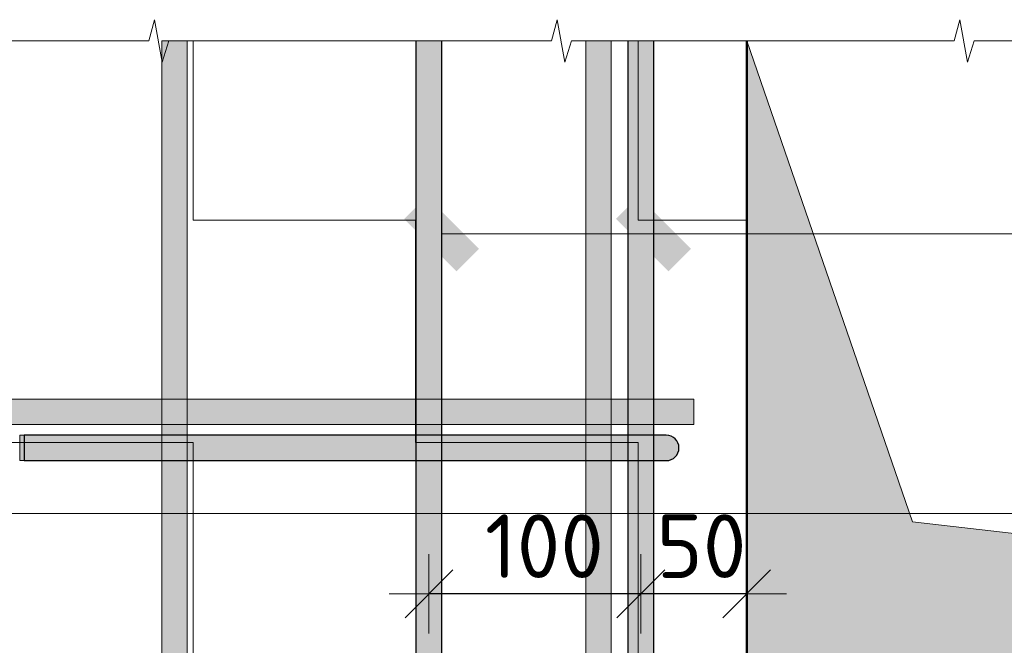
# Model space of a CAD drawing. Header units: metres. Extents: x -38 to 107, y -15 to 21.
# Tile 139 of 167: x 73.838 to 74.303, y 8.409 to 8.705. Entities that reach past the tile are written whole.
import ezdxf

# ---------------------------------------------------------------- set-up
doc = ezdxf.new("R2010")
doc.units = ezdxf.units.M
doc.header["$PDMODE"] = 65
doc.layers.add('XR$3$_3898', color=7, linetype='Continuous')
doc.layers.add('XR$5$_3898', color=7, linetype='Continuous')
for name, color, linetype, lineweight in [('XR$3$Размерная линия_ общее', 7, 'Continuous', 13), ('XR$4$Текст_ примечание', 7, 'Continuous', 13), ('XR$5$Размерная линия_ общее', 7, 'Continuous', 13)]:
    doc.layers.add(name, color=color, linetype=linetype, lineweight=lineweight)
doc.styles.add('ISOCPEUR', font='txt')
doc.dimstyles.new('DIMSTYLE_19', dxfattribs={"dimtxt": 0.03, "dimasz": 0.0375, "dimexe": 0, "dimexo": 1e-06, "dimgap": 0.015, "dimtad": 2, "dimdec": 0, "dimlfac": 1000, "dimrnd": 1, "dimzin": 12, "dimdsep": 46, "dimtxsty": 'ISOCPEUR', "dimblk1": 'ALL_ML_STRICH', "dimblk2": 'ALL_ML_STRICH', "dimsah": 1, "dimcen": 0, "dimse1": 1, "dimse2": 1, "dimclrd": 7, "dimclre": 256, "dimclrt": 7, "dimadec": 0, "dimazin": 0, "dimtfac": 1, "dimtdec": 0, "dimtix": 1, "dimtmove": 2, "dimatfit": 3, "dimfxl": 0, "dimtvp": 1.2, "dimtzin": 0, "dimlwd": 0, "dimlwe": -3, "dimarcsym": 0})
doc.dimstyles.new('DIMSTYLE_20', dxfattribs={"dimtxt": 0.03, "dimasz": 0.0375, "dimexe": 0, "dimexo": 1e-06, "dimgap": 0.015, "dimtad": 2, "dimdec": 0, "dimlfac": 1000, "dimrnd": 1, "dimzin": 12, "dimdsep": 46, "dimtxsty": 'ISOCPEUR', "dimblk1": 'ALL_ML_STRICH', "dimblk2": 'ALL_ML_STRICH', "dimsah": 1, "dimcen": 0, "dimse1": 1, "dimse2": 1, "dimclrd": 7, "dimclre": 256, "dimclrt": 7, "dimadec": 0, "dimazin": 0, "dimtfac": 1, "dimtdec": 0, "dimtix": 1, "dimtmove": 2, "dimatfit": 3, "dimfxl": 0, "dimtzin": 0, "dimlwd": 0, "dimlwe": -3, "dimarcsym": 0})
pattern_1 = [(0, (0.21, 0.21), (0.105, 0.105), [0.105, -0.105]), (90, (0.21, 0.21), (-0.105, 0.105), [0.105, -0.105])]

# ---------------------------------------------------------------- blocks, each defined once
blk = doc.blocks.new('СЛОЖНЫЙ_ОБЪЕКТ_12')
at = {"linetype": 'Continuous', "lineweight": 13, "transparency": 33554687}
blk.add_hatch(color=7, dxfattribs=at).paths.add_polyline_path([(74.11738, 8.0346), (74.11738, 8.6946), (74.10538, 8.6946), (74.10538, 8.0346)])
at = {"color": 7, "linetype": 'Continuous', "lineweight": 13, "transparency": 33554687}
blk.add_lwpolyline([(74.11738, 8.0346), (74.11738, 8.6946), (74.10538, 8.6946), (74.10538, 8.0346), (74.11738, 8.0346)], close=True, dxfattribs=at)
blk = doc.blocks.new('СЛОЖНЫЙ_ОБЪЕКТ_13')
at = {"linetype": 'Continuous', "lineweight": 13, "transparency": 33554687}
blk.add_hatch(color=7, dxfattribs=at).paths.add_polyline_path([(73.91738, 8.0346), (73.91738, 8.6946), (73.90538, 8.6946), (73.90538, 8.0346)])
at = {"color": 7, "linetype": 'Continuous', "lineweight": 13, "transparency": 33554687}
blk.add_lwpolyline([(73.91738, 8.0346), (73.91738, 8.6946), (73.90538, 8.6946), (73.90538, 8.0346), (73.91738, 8.0346)], close=True, dxfattribs=at)
blk = doc.blocks.new('ЭЛЕМЕНТ_УЗОРА_6')
at = {"color": 7, "linetype": 'Continuous', "lineweight": 13, "transparency": 33554687}
for points in [[(73.80638, 8.6946), (73.89929, 8.6946), (73.90195, 8.7046), (73.90556, 8.6846), (73.9086, 8.6946), (73.99638, 8.6946)], [(73.99638, 8.6946), (74.08929, 8.6946), (74.09195, 8.7046), (74.09556, 8.6846), (74.0986, 8.6946), (74.18638, 8.6946)], [(74.18638, 8.6946), (74.27929, 8.6946), (74.28195, 8.7046), (74.28556, 8.6846), (74.2886, 8.6946), (74.37638, 8.6946)]]:
    blk.add_lwpolyline(points, dxfattribs=at)
blk = doc.blocks.new('СЛОЖНЫЙ_ОБЪЕКТ_17')
at = {"linetype": 'Continuous', "lineweight": 25, "true_color": 0x5f5f5f, "transparency": 33554687}
blk.add_hatch(color=251, dxfattribs=at).paths.add_polyline_path([(74.12538, 8.0646), (74.12538, 8.6946), (74.13738, 8.6946), (74.13738, 8.0646)], flags=16)
at = {"color": 7, "linetype": 'Continuous', "lineweight": 25, "transparency": 33554687}
blk.add_line((74.12538, 8.0646), (74.12538, 8.6946), dxfattribs=at)
blk.add_lwpolyline([(74.13738, 8.6946), (74.13738, 8.0646), (74.12538, 8.0646)], dxfattribs=at)
blk = doc.blocks.new('СЛОЖНЫЙ_ОБЪЕКТ_18')
at = {"linetype": 'Continuous', "lineweight": 13, "true_color": 0xc5c5c5, "transparency": 33554687}
for points in [[(73.84038, 8.4966), (73.84038, 8.5086), (73.83838, 8.5086), (73.83838, 8.4966)], [(74.14582, 8.49712), (74.14691, 8.49775), (74.14784, 8.49858), (74.14858, 8.4996), (74.14909, 8.50075), (74.14935, 8.50197), (74.14935, 8.50323), (74.14909, 8.50445), (74.14858, 8.5056), (74.14784, 8.50661), (74.14691, 8.50745), (74.14582, 8.50808), (74.14463, 8.50847), (74.14338, 8.5086), (73.84038, 8.5086), (73.84038, 8.4966), (74.14338, 8.4966), (74.14463, 8.49673)]]:
    blk.add_hatch(color=9, dxfattribs=at).paths.add_polyline_path(points)
at = {"color": 7, "linetype": 'Continuous', "lineweight": 13, "transparency": 33554687}
blk.add_lwpolyline([(73.84038, 8.4966), (73.84038, 8.5086), (73.83838, 8.5086), (73.83838, 8.4966), (73.84038, 8.4966)], close=True, dxfattribs=at)
at = {"color": 7, "linetype": 'Continuous', "lineweight": 25, "transparency": 33554687}
blk.add_lwpolyline([(74.14338, 8.5086), (73.84038, 8.5086), (73.84038, 8.4966), (74.14338, 8.4966)], dxfattribs=at)
blk.add_arc((74.14338, 8.5026), 0.006, 270, 90, dxfattribs=at)
blk = doc.blocks.new('СЛОЖНЫЙ_ОБЪЕКТ_19')
at = {"linetype": 'Continuous', "lineweight": 13, "transparency": 33554687}
blk.add_hatch(color=7, dxfattribs=at).paths.add_polyline_path([(73.80638, 8.5256), (74.15638, 8.5256), (74.15638, 8.5136), (73.80638, 8.5136)], flags=16)
at = {"color": 7, "linetype": 'Continuous', "lineweight": 13, "transparency": 33554687}
blk.add_lwpolyline([(73.80638, 8.5256), (74.15638, 8.5256), (74.15638, 8.5136), (73.80638, 8.5136), (73.80638, 8.5256)], close=True, dxfattribs=at)
blk = doc.blocks.new('СЛОЖНЫЙ_ОБЪЕКТ_26')
at = {"linetype": 'Continuous', "lineweight": 25, "true_color": 0x5f5f5f, "transparency": 33554687}
blk.add_hatch(color=251, dxfattribs=at).paths.add_polyline_path([(74.02538, 8.0646), (74.02538, 8.6946), (74.03738, 8.6946), (74.03738, 8.0646)], flags=16)
at = {"color": 7, "linetype": 'Continuous', "lineweight": 25, "transparency": 33554687}
blk.add_line((74.02538, 8.0646), (74.02538, 8.6946), dxfattribs=at)
blk.add_lwpolyline([(74.03738, 8.6946), (74.03738, 8.0646), (74.02538, 8.0646)], dxfattribs=at)
blk = doc.blocks.new('ALL_ML_STRICH')
at = {"color": 0, "linetype": 'ByBlock', "lineweight": -2}
for p, q in [((0, -0.5), (0, 0.5)), ((-0.3, -0.3), (0.3, 0.3)), ((-1, 0), (0.5, 0))]:
    blk.add_line(p, q, dxfattribs=at)
blk = doc.blocks.new('*D133')
at = {"layer": 'DEFPOINTS', "color": 7, "linetype": 'Continuous', "lineweight": 13, "transparency": 33554687}
for p in [(74.13138, 8.47059), (74.18138, 8.47286), (74.18138, 8.43375)]:
    blk.add_point(p, dxfattribs=at)
at = {"layer": 'XR$3$Размерная линия_ общее', "color": 7, "linetype": 'Continuous', "lineweight": -2, "transparency": 33554687}
blk.add_line((74.18138, 8.43375), (74.13138, 8.43375), dxfattribs=at)
at = {"layer": 'XR$3$Размерная линия_ общее', "color": 7, "linetype": 'Continuous', "lineweight": 13, "transparency": 33554687, "xscale": 0.0375, "yscale": 0.0375, "zscale": 0.0375}
for p, rotation in [((74.13138, 8.43375), 180), ((74.18138, 8.43375), 360)]:
    blk.add_blockref('ALL_ML_STRICH', p, dxfattribs=dict(at, rotation=rotation))
at = {"layer": 'XR$3$Размерная линия_ общее', "color": 7, "linetype": 'Continuous', "lineweight": 13, "transparency": 33554687, "insert": (74.16, 8.45625), "char_height": 0.03, "width": 0.06, "attachment_point": 5, "style": 'ISOCPEUR'}
blk.add_mtext('\\A1;{50}', dxfattribs=at)
blk = doc.blocks.new('*D134')
at = {"layer": 'DEFPOINTS', "color": 7, "linetype": 'Continuous', "lineweight": 13, "transparency": 33554687}
for p in [(74.03138, 8.4695), (74.13138, 8.47059), (74.13138, 8.43375)]:
    blk.add_point(p, dxfattribs=at)
at = {"layer": 'XR$3$Размерная линия_ общее', "color": 7, "linetype": 'Continuous', "lineweight": -2, "transparency": 33554687}
blk.add_line((74.13138, 8.43375), (74.03138, 8.43375), dxfattribs=at)
at = {"layer": 'XR$3$Размерная линия_ общее', "color": 7, "linetype": 'Continuous', "lineweight": 13, "transparency": 33554687, "xscale": 0.0375, "yscale": 0.0375, "zscale": 0.0375}
for p, rotation in [((74.03138, 8.43375), 180), ((74.13138, 8.43375), 360)]:
    blk.add_blockref('ALL_ML_STRICH', p, dxfattribs=dict(at, rotation=rotation))
at = {"layer": 'XR$3$Размерная линия_ общее', "color": 7, "linetype": 'Continuous', "lineweight": 13, "transparency": 33554687, "insert": (74.08588, 8.45625), "char_height": 0.03, "width": 0.09, "attachment_point": 5, "style": 'ISOCPEUR'}
blk.add_mtext('\\A1;{100}', dxfattribs=at)
blk = doc.blocks.new('СЛОЖНЫЙ_ОБЪЕКТ_41')
at = {"linetype": 'Continuous', "lineweight": 13, "transparency": 33554687}
blk.add_hatch(color=7, dxfattribs=at).paths.add_polyline_path([(74.11738, 8.0346), (74.11738, 8.6946), (74.10538, 8.6946), (74.10538, 8.0346)])
at = {"color": 7, "linetype": 'Continuous', "lineweight": 13, "transparency": 33554687}
blk.add_lwpolyline([(74.11738, 8.0346), (74.11738, 8.6946), (74.10538, 8.6946), (74.10538, 8.0346), (74.11738, 8.0346)], close=True, dxfattribs=at)
blk = doc.blocks.new('СЛОЖНЫЙ_ОБЪЕКТ_42')
at = {"linetype": 'Continuous', "lineweight": 13, "transparency": 33554687}
blk.add_hatch(color=7, dxfattribs=at).paths.add_polyline_path([(73.91738, 8.0346), (73.91738, 8.6946), (73.90538, 8.6946), (73.90538, 8.0346)])
at = {"color": 7, "linetype": 'Continuous', "lineweight": 13, "transparency": 33554687}
blk.add_lwpolyline([(73.91738, 8.0346), (73.91738, 8.6946), (73.90538, 8.6946), (73.90538, 8.0346), (73.91738, 8.0346)], close=True, dxfattribs=at)
blk = doc.blocks.new('ЭЛЕМЕНТ_УЗОРА_17')
at = {"color": 7, "linetype": 'Continuous', "lineweight": 13, "transparency": 33554687}
for points in [[(73.80638, 8.6946), (73.89929, 8.6946), (73.90195, 8.7046), (73.90556, 8.6846), (73.9086, 8.6946), (73.99638, 8.6946)], [(73.99638, 8.6946), (74.08929, 8.6946), (74.09195, 8.7046), (74.09556, 8.6846), (74.0986, 8.6946), (74.18638, 8.6946)], [(74.18638, 8.6946), (74.27929, 8.6946), (74.28195, 8.7046), (74.28556, 8.6846), (74.2886, 8.6946), (74.37638, 8.6946)]]:
    blk.add_lwpolyline(points, dxfattribs=at)
blk = doc.blocks.new('СЛОЖНЫЙ_ОБЪЕКТ_46')
at = {"linetype": 'Continuous', "lineweight": 25, "true_color": 0x5f5f5f, "transparency": 33554687}
blk.add_hatch(color=251, dxfattribs=at).paths.add_polyline_path([(74.12538, 8.0646), (74.12538, 8.6946), (74.13738, 8.6946), (74.13738, 8.0646)], flags=16)
at = {"color": 7, "linetype": 'Continuous', "lineweight": 25, "transparency": 33554687}
blk.add_line((74.12538, 8.0646), (74.12538, 8.6946), dxfattribs=at)
blk.add_lwpolyline([(74.13738, 8.6946), (74.13738, 8.0646), (74.12538, 8.0646)], dxfattribs=at)
blk = doc.blocks.new('СЛОЖНЫЙ_ОБЪЕКТ_47')
at = {"linetype": 'Continuous', "lineweight": 13, "true_color": 0xc5c5c5, "transparency": 33554687}
for points in [[(73.84038, 8.4966), (73.84038, 8.5086), (73.83838, 8.5086), (73.83838, 8.4966)], [(74.14582, 8.49712), (74.14691, 8.49775), (74.14784, 8.49858), (74.14858, 8.4996), (74.14909, 8.50075), (74.14935, 8.50197), (74.14935, 8.50323), (74.14909, 8.50445), (74.14858, 8.5056), (74.14784, 8.50661), (74.14691, 8.50745), (74.14582, 8.50808), (74.14463, 8.50847), (74.14338, 8.5086), (73.84038, 8.5086), (73.84038, 8.4966), (74.14338, 8.4966), (74.14463, 8.49673)]]:
    blk.add_hatch(color=9, dxfattribs=at).paths.add_polyline_path(points)
at = {"color": 7, "linetype": 'Continuous', "lineweight": 13, "transparency": 33554687}
blk.add_lwpolyline([(73.84038, 8.4966), (73.84038, 8.5086), (73.83838, 8.5086), (73.83838, 8.4966), (73.84038, 8.4966)], close=True, dxfattribs=at)
at = {"color": 7, "linetype": 'Continuous', "lineweight": 25, "transparency": 33554687}
blk.add_lwpolyline([(74.14338, 8.5086), (73.84038, 8.5086), (73.84038, 8.4966), (74.14338, 8.4966)], dxfattribs=at)
blk.add_arc((74.14338, 8.5026), 0.006, 270, 90, dxfattribs=at)
blk = doc.blocks.new('СЛОЖНЫЙ_ОБЪЕКТ_48')
at = {"linetype": 'Continuous', "lineweight": 13, "transparency": 33554687}
blk.add_hatch(color=7, dxfattribs=at).paths.add_polyline_path([(73.80638, 8.5256), (74.15638, 8.5256), (74.15638, 8.5136), (73.80638, 8.5136)], flags=16)
at = {"color": 7, "linetype": 'Continuous', "lineweight": 13, "transparency": 33554687}
blk.add_lwpolyline([(73.80638, 8.5256), (74.15638, 8.5256), (74.15638, 8.5136), (73.80638, 8.5136), (73.80638, 8.5256)], close=True, dxfattribs=at)
blk = doc.blocks.new('СЛОЖНЫЙ_ОБЪЕКТ_55')
at = {"linetype": 'Continuous', "lineweight": 25, "true_color": 0x5f5f5f, "transparency": 33554687}
blk.add_hatch(color=251, dxfattribs=at).paths.add_polyline_path([(74.02538, 8.0646), (74.02538, 8.6946), (74.03738, 8.6946), (74.03738, 8.0646)], flags=16)
at = {"color": 7, "linetype": 'Continuous', "lineweight": 25, "transparency": 33554687}
blk.add_line((74.02538, 8.0646), (74.02538, 8.6946), dxfattribs=at)
blk.add_lwpolyline([(74.03738, 8.6946), (74.03738, 8.0646), (74.02538, 8.0646)], dxfattribs=at)
blk = doc.blocks.new('*D801')
at = {"layer": 'DEFPOINTS', "color": 7, "linetype": 'Continuous', "lineweight": 13, "transparency": 33554687}
for p in [(74.13138, 8.47059), (74.18138, 8.47286), (74.18138, 8.43375)]:
    blk.add_point(p, dxfattribs=at)
at = {"layer": 'XR$5$Размерная линия_ общее', "color": 7, "linetype": 'Continuous', "lineweight": -2, "transparency": 33554687}
blk.add_line((74.18138, 8.43375), (74.13138, 8.43375), dxfattribs=at)
at = {"layer": 'XR$5$Размерная линия_ общее', "color": 7, "linetype": 'Continuous', "lineweight": 13, "transparency": 33554687, "xscale": 0.0375, "yscale": 0.0375, "zscale": 0.0375}
for p, rotation in [((74.13138, 8.43375), 180), ((74.18138, 8.43375), 360)]:
    blk.add_blockref('ALL_ML_STRICH', p, dxfattribs=dict(at, rotation=rotation))
at = {"layer": 'XR$5$Размерная линия_ общее', "color": 7, "linetype": 'Continuous', "lineweight": 13, "transparency": 33554687, "insert": (74.16, 8.45625), "char_height": 0.03, "width": 0.06, "attachment_point": 5, "style": 'ISOCPEUR'}
blk.add_mtext('\\A1;{50}', dxfattribs=at)
blk = doc.blocks.new('*D802')
at = {"layer": 'DEFPOINTS', "color": 7, "linetype": 'Continuous', "lineweight": 13, "transparency": 33554687}
for p in [(74.03138, 8.4695), (74.13138, 8.47059), (74.13138, 8.43375)]:
    blk.add_point(p, dxfattribs=at)
at = {"layer": 'XR$5$Размерная линия_ общее', "color": 7, "linetype": 'Continuous', "lineweight": -2, "transparency": 33554687}
blk.add_line((74.13138, 8.43375), (74.03138, 8.43375), dxfattribs=at)
at = {"layer": 'XR$5$Размерная линия_ общее', "color": 7, "linetype": 'Continuous', "lineweight": 13, "transparency": 33554687, "xscale": 0.0375, "yscale": 0.0375, "zscale": 0.0375}
for p, rotation in [((74.03138, 8.43375), 180), ((74.13138, 8.43375), 360)]:
    blk.add_blockref('ALL_ML_STRICH', p, dxfattribs=dict(at, rotation=rotation))
at = {"layer": 'XR$5$Размерная линия_ общее', "color": 7, "linetype": 'Continuous', "lineweight": 13, "transparency": 33554687, "insert": (74.08588, 8.45625), "char_height": 0.03, "width": 0.09, "attachment_point": 5, "style": 'ISOCPEUR'}
blk.add_mtext('\\A1;{100}', dxfattribs=at)

msp = doc.modelspace()

# ---------------------------------------------------------------- hatches: boundary and pattern name
at = {"linetype": 'Continuous', "lineweight": 13, "transparency": 33554687}
h = msp.add_hatch(dxfattribs=at)
h.set_pattern_fill('____', scale=0.105, style=0, pattern_type=2)
h.set_pattern_definition(pattern_1)
h.paths.add_polyline_path([(73.80638, 8.6946), (73.80638, 8.0346), (74.75638, 8.0346), (74.75638, 8.3896), (74.18138, 8.3896), (74.18138, 8.6946)], flags=0)
h = msp.add_hatch(dxfattribs=at)
h.set_pattern_fill('____', scale=0.105, style=0, pattern_type=2)
h.set_pattern_definition(pattern_1)
h.paths.add_polyline_path([(73.80638, 8.6946), (73.80638, 8.0346), (74.75638, 8.0346), (74.75638, 8.3896), (74.18138, 8.3896), (74.18138, 8.6946)], flags=0)
at = {"linetype": 'Continuous', "lineweight": 13, "true_color": 0x696969, "transparency": 33554687}
msp.add_hatch(color=251, dxfattribs=at).paths.add_polyline_path([(74.75638, 8.4106), (74.25957, 8.46779), (74.18138, 8.6946), (74.18138, 8.3896), (74.75638, 8.3896)])
msp.add_hatch(color=251, dxfattribs=at).paths.add_polyline_path([(74.75638, 8.4106), (74.25957, 8.46779), (74.18138, 8.6946), (74.18138, 8.3896), (74.75638, 8.3896)])
at = {"linetype": 'Continuous', "lineweight": 25, "true_color": 0x000000, "transparency": 33554687}
for points in [[(74.05506, 8.5965), (74.03031, 8.62125), (74.0197, 8.61064), (74.04445, 8.58589)], [(74.05506, 8.5965), (74.03031, 8.62125), (74.0197, 8.61064), (74.04445, 8.58589)], [(74.15506, 8.5965), (74.13031, 8.62125), (74.1197, 8.61064), (74.14445, 8.58589)], [(74.15506, 8.5965), (74.13031, 8.62125), (74.1197, 8.61064), (74.14445, 8.58589)]]:
    msp.add_hatch(color=18, dxfattribs=at).paths.add_polyline_path(points)

# ---------------------------------------------------------------- linework, layer by layer
at = {"color": 7, "linetype": 'Continuous', "lineweight": 13, "transparency": 33554687}
msp.add_line((74.03738, 8.60357), (75.04771, 8.60357), dxfattribs=at)
msp.add_line((74.03738, 8.60357), (75.04771, 8.60357), dxfattribs=at)
msp.add_lwpolyline([(74.75638, 8.4106), (74.25957, 8.46779), (74.18138, 8.6946)], dxfattribs=at)
msp.add_lwpolyline([(74.75638, 8.4106), (74.25957, 8.46779), (74.18138, 8.6946)], dxfattribs=at)
at = {"layer": 'XR$3$_3898', "color": 7, "linetype": 'Continuous', "lineweight": 50, "transparency": 33554687}
msp.add_lwpolyline([(74.75638, 8.3896), (74.18138, 8.3896), (74.18138, 8.6946)], dxfattribs=at)
at = {"layer": 'XR$4$Текст_ примечание', "color": 7, "linetype": 'Continuous', "lineweight": 13, "transparency": 33554687}
msp.add_line((86.41979, 8.47171), (67.91979, 8.47171), dxfattribs=at)
at = {"layer": 'XR$5$_3898', "color": 7, "linetype": 'Continuous', "lineweight": 50, "transparency": 33554687}
msp.add_lwpolyline([(74.75638, 8.3896), (74.18138, 8.3896), (74.18138, 8.6946)], dxfattribs=at)

# ---------------------------------------------------------------- block references
at = {"color": 7, "linetype": 'Continuous', "lineweight": 13, "transparency": 33554687}
for name in ['ЭЛЕМЕНТ_УЗОРА_6', 'ЭЛЕМЕНТ_УЗОРА_17', 'СЛОЖНЫЙ_ОБЪЕКТ_13', 'СЛОЖНЫЙ_ОБЪЕКТ_42', 'СЛОЖНЫЙ_ОБЪЕКТ_12', 'СЛОЖНЫЙ_ОБЪЕКТ_41', 'СЛОЖНЫЙ_ОБЪЕКТ_19', 'СЛОЖНЫЙ_ОБЪЕКТ_48', 'СЛОЖНЫЙ_ОБЪЕКТ_18', 'СЛОЖНЫЙ_ОБЪЕКТ_47']:
    msp.add_blockref(name, (0, 0), dxfattribs=at)
at = {"color": 7, "linetype": 'Continuous', "lineweight": 25, "transparency": 33554687}
for name in ['СЛОЖНЫЙ_ОБЪЕКТ_26', 'СЛОЖНЫЙ_ОБЪЕКТ_55', 'СЛОЖНЫЙ_ОБЪЕКТ_17', 'СЛОЖНЫЙ_ОБЪЕКТ_46']:
    msp.add_blockref(name, (0, 0), dxfattribs=at)

# ---------------------------------------------------------------- dimensions: what is measured, and where the dimension line sits
at = {"layer": 'XR$3$Размерная линия_ общее', "color": 7, "linetype": 'Continuous', "lineweight": 13, "transparency": 33554687}
for base, p1, p2, dimstyle, picture, middle in [((74.03138, 8.43375), (74.13138, 8.47059), (74.03138, 8.4695), 'DIMSTYLE_20', '*D134', (74.08588, 8.45625)), ((74.13138, 8.43375), (74.18138, 8.47286), (74.13138, 8.47059), 'DIMSTYLE_19', '*D133', (74.16, 8.45625))]:
    dim = msp.add_linear_dim(base=base, p1=p1, p2=p2, angle=180, dimstyle=dimstyle, override={"dimpost": '<>', "dimclrd": 7, "dimclre": 253, "dimclrt": 7, "dimlwd": 0, "dimlwe": 65533}, dxfattribs=at)
    dim.commit()
    dim.dimension.update_dxf_attribs({"geometry": picture, "text_midpoint": middle, "dimtype": 160})
at = {"layer": 'XR$5$Размерная линия_ общее', "color": 7, "linetype": 'Continuous', "lineweight": 13, "transparency": 33554687}
for base, p1, p2, dimstyle, picture, middle in [((74.03138, 8.43375), (74.13138, 8.47059), (74.03138, 8.4695), 'DIMSTYLE_20', '*D802', (74.08588, 8.45625)), ((74.13138, 8.43375), (74.18138, 8.47286), (74.13138, 8.47059), 'DIMSTYLE_19', '*D801', (74.16, 8.45625))]:
    dim = msp.add_linear_dim(base=base, p1=p1, p2=p2, angle=180, dimstyle=dimstyle, override={"dimpost": '<>', "dimclrd": 7, "dimclre": 253, "dimclrt": 7, "dimlwd": 0, "dimlwe": 65533}, dxfattribs=at)
    dim.commit()
    dim.dimension.update_dxf_attribs({"geometry": picture, "text_midpoint": middle, "dimtype": 160})

doc.saveas('drawing.dxf')
